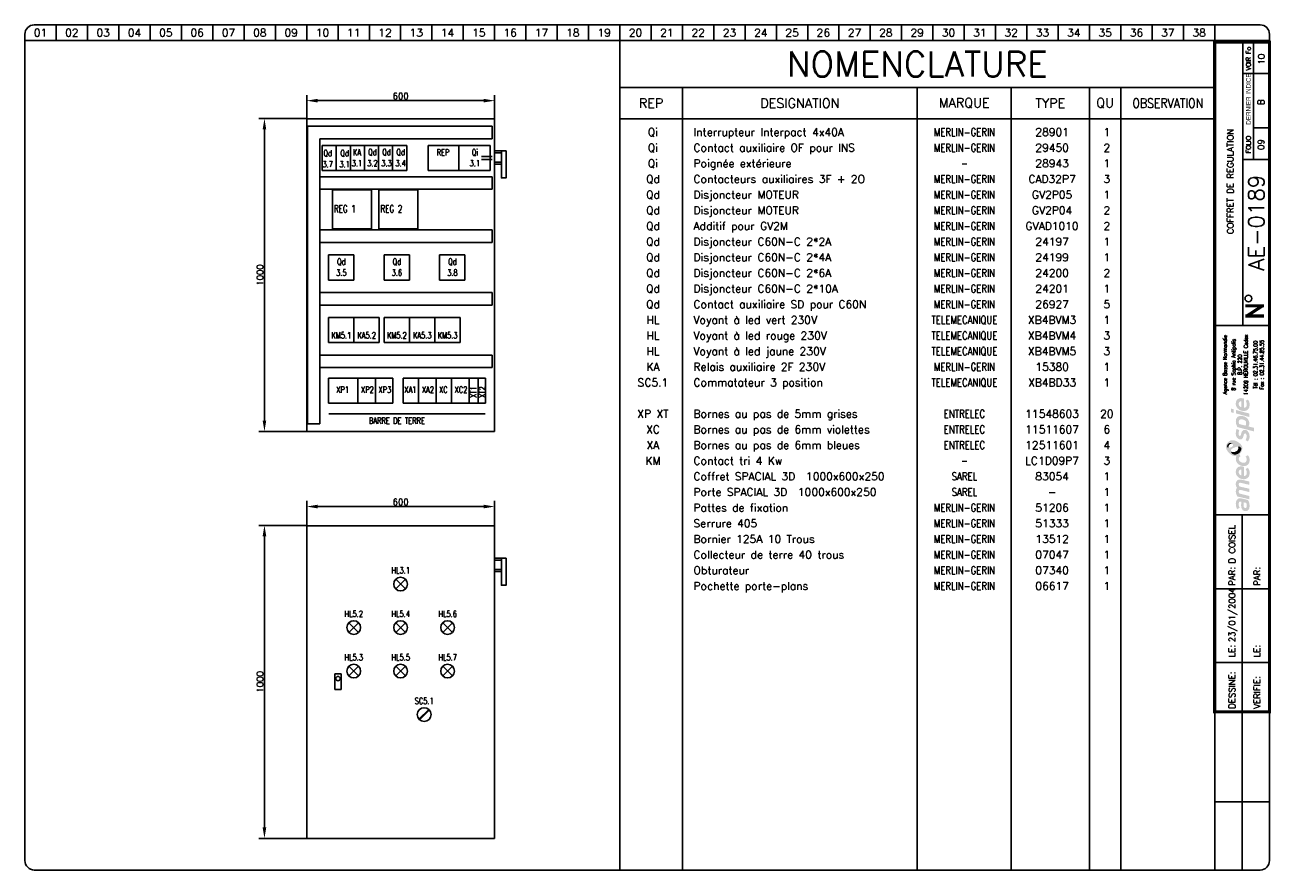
# Model space of a CAD drawing. Header units: millimetres. Extents: x 0 to 398, y 0 to 270.
import ezdxf
from ezdxf.enums import TextEntityAlignment as Align

# ---------------------------------------------------------------- set-up
doc = ezdxf.new("R2010")
doc.units = ezdxf.units.MM
doc.header["$LTSCALE"] = 20
doc.header["$MEASUREMENT"] = 0
for name, color, linetype in [('TEXTE', 3, 'Continuous'), ('TRAIFIN', 1, 'Continuous'), ('TRAIGROS', 2, 'Continuous'), ('TRAIMOY', 4, 'Continuous')]:
    doc.layers.add(name, color=color, linetype=linetype)
doc.styles.add('ROMANS8', font='ROMANS8.shx')
doc.styles.get("Standard").update_dxf_attribs({"font": 'simplex.shx'})
doc.styles.add('TXT', font='txt', dxfattribs={"width": 0.8})
doc.dimstyles.get("Standard").update_dxf_attribs({"dimtxt": 0.18, "dimasz": 0.18, "dimexe": 0.18, "dimexo": 0.0625, "dimgap": 0.09, "dimtad": 0, "dimtih": 1, "dimtoh": 1, "dimdec": 4, "dimzin": 0, "dimdsep": 46, "dimtxsty": 'Standard', "dimcen": 0.09, "dimadec": 0, "dimazin": 0, "dimtfac": 1, "dimtdec": 4, "dimtofl": 0, "dimtmove": 0, "dimatfit": 3, "dimfxl": 1, "dimtolj": 1, "dimtzin": 0, "dimarcsym": 0})

# ---------------------------------------------------------------- blocks, each defined once
blk = doc.blocks.new('FDP-DIV-CHU')
at = {"layer": 'TEXTE', "color": 7, "const_width": 1}
for points in [[(392.75, 180.25), (386.75, 180.25)], [(387.25, 177), (392.25, 180.25)], [(392.75, 177), (386.75, 177)]]:
    blk.add_lwpolyline(points, dxfattribs=at)
at = {"layer": 'TEXTE', "color": 7}
blk.add_circle((387.76, 182.59), 1.08, dxfattribs=at)
at = {"layer": 'TRAIFIN', "color": 7}
for p, q in [((7, 270), (7, 265)), ((17, 270), (17, 265)), ((27, 270), (27, 265)), ((37, 270), (37, 265)), ((47, 270), (47, 265)), ((57, 270), (57, 265)), ((67, 270), (67, 265)), ((77, 270), (77, 265)), ((87, 270), (87, 265)), ((97, 270), (97, 265)), ((107, 270), (107, 265)), ((117, 270), (117, 265)), ((127, 270), (127, 265)), ((137, 270), (137, 265)), ((147, 270), (147, 265)), ((157, 270), (157, 265)), ((167, 270), (167, 265)), ((177, 270), (177, 265)), ((187, 270), (187, 265)), ((197, 270), (197, 265)), ((207, 270), (207, 265)), ((217, 270), (217, 265)), ((227, 270), (227, 265)), ((237, 270), (237, 265)), ((247, 270), (247, 265)), ((257, 270), (257, 265)), ((267, 270), (267, 265)), ((277, 270), (277, 265)), ((287, 270), (287, 265)), ((297, 270), (297, 265)), ((307, 270), (307, 265)), ((317, 270), (317, 265)), ((327, 270), (327, 265)), ((337, 270), (337, 265)), ((347, 270), (347, 265)), ((357, 270), (357, 265)), ((367, 270), (367, 265)), ((377, 270), (377, 265)), ((389.41, 227.04), (389.41, 264.5)), ((389.41, 237.09), (393.96, 237.09))]:
    blk.add_line(p, q, dxfattribs=at)
at = {"layer": 'TRAIGROS', "color": 7}
for p, q in [((-3, 267), (-3, 265)), ((0, 270), (391.5, 270)), ((394.5, 267), (394.5, 265)), ((394.5, 265), (-3, 265)), ((394.5, 265), (-3, 265)), ((-3, 265), (-3, 3)), ((386, 174), (386, 264.5)), ((394.5, 3), (394.5, 265)), ((386, 254.5), (394, 254.5)), ((386, 227.01), (394, 227.01)), ((377, 174), (394.5, 174)), ((377, 113.52), (394.51, 113.52)), ((377, -0.03), (377, 50.52)), ((0, 0), (391.5, 0))]:
    blk.add_line(p, q, dxfattribs=at)
at = {"layer": 'TRAIGROS', "color": 7, "const_width": 1}
blk.add_lwpolyline([(377, 264.5), (377, 50.52), (394.5, 50.52), (394.5, 264.5), (377, 264.5)], dxfattribs=at)
at = {"layer": 'TRAIGROS', "color": 7}
for centre, start, end in [((0, 267), 90, 180), ((391.5, 267), 0, 90), ((0, 3), 180, 270), ((391.5, 3), 270, 0)]:
    blk.add_arc(centre, 3, start, end, dxfattribs=at)
at = {"layer": 'TRAIMOY', "color": 7}
for p, q in [((385.75, -0.01), (385.75, 113.52)), ((377, 89.82), (394.51, 89.82)), ((377, 66.27), (394.51, 66.27)), ((377, 21.75), (394.51, 21.75))]:
    blk.add_line(p, q, dxfattribs=at)
at = {"layer": 'TEXTE', "color": 7}
for s, p in [('01', (2, 267.5)), ('02', (12, 267.5)), ('03', (22, 267.5)), ('04', (32, 267.5)), ('05', (42, 267.5)), ('06', (52, 267.5)), ('07', (62, 267.5)), ('08', (72, 267.5)), ('09', (82, 267.5)), ('10', (92, 267.5)), ('11', (102, 267.5)), ('12', (112, 267.5)), ('13', (122, 267.5)), ('14', (132, 267.5)), ('15', (142, 267.5)), ('16', (152, 267.5)), ('17', (162, 267.5)), ('18', (172, 267.5)), ('19', (182, 267.5)), ('20', (192, 267.5)), ('21', (202, 267.5)), ('22', (212, 267.5)), ('23', (222, 267.5)), ('24', (232, 267.5)), ('25', (242, 267.5)), ('26', (252, 267.5)), ('27', (262, 267.5)), ('28', (272, 267.5)), ('29', (282, 267.5)), ('30', (292, 267.5)), ('31', (302, 267.5)), ('32', (312, 267.5)), ('33', (322, 267.5)), ('34', (332, 267.5)), ('35', (342, 267.5)), ('36', (352, 267.5)), ('37', (362, 267.5)), ('38', (372, 267.5))]:
    blk.add_text(s, height=2.5, dxfattribs=at).set_placement(p, align=Align.MIDDLE)
at = {"layer": 'TEXTE', "color": 7, "width": 0.867769}
blk.add_text('VOIR Fo', height=1.5, rotation=90, dxfattribs=at).set_placement((388.5, 255.5), (388.5, 263), align=Align.FIT)
at = {"layer": 'TEXTE', "color": 7, "style": 'TXT', "width": 0.8}
blk.add_text('DERNIER INDICE', height=1.5, rotation=90, dxfattribs=at).set_placement((388.5, 238.12))
at = {"layer": 'TEXTE', "color": 7}
blk.add_text('FOLIO', height=1.5, rotation=90, dxfattribs=at).set_placement((388.5, 231.76), align=Align.CENTER)
for s, p in [('PAR:', (383.51, 90.82)), ('PAR:', (391.51, 90.82)), ('LE:', (383.51, 67.95)), ('LE:', (391.51, 67.95)), ('DESSINE:', (383.51, 51.52)), ('VERIFIE:', (391.51, 51.52))]:
    blk.add_text(s, height=2, rotation=90, dxfattribs=at).set_placement(p)
at = {"layer": 'TEXTE'}
for tag, p in [('FOLIO_SUIVANT', (392.9, 259.04)), ('INDICE', (392.79, 245.35)), ('FOLIO', (392.79, 231.76))]:
    blk.add_attdef(tag, text='', height=2, rotation=90, dxfattribs=at).set_placement(p, align=Align.CENTER)
blk.add_attdef('INTITULE_DU_PLAN', text='', height=2, rotation=90, dxfattribs=at).set_placement((382, 220), align=Align.MIDDLE)
at = {"layer": 'TEXTE', "color": 4}
blk.add_attdef('NUMERO', text='', height=5, rotation=90, dxfattribs=at).set_placement((392.79, 206.79), align=Align.CENTER)
at = {"layer": 'TEXTE'}
for tag, p in [('DESSINATEUR', (383.53, 97.95)), ('DATE', (383.51, 72.76))]:
    blk.add_attdef(tag, p, '', height=2, rotation=90, dxfattribs=at)
blk = doc.blocks.new('LOGO')
h = blk.add_hatch(color=187)
h.paths.add_polyline_path([(0.27, -25.15), (-0.26, -25.03), (-0.61, -25.01), (-0.96, -25.01), (-1.3, -25.15), (-1.56, -25.39), (-1.76, -25.66), (-1.92, -26.06), (-2.01, -26.61), (-2, -27.13), (-1.95, -27.54), (-1.82, -27.98), (-1.59, -28.49), (-0.78, -28.03), (-0.88, -27.84), (-0.99, -27.58), (-1.06, -27.27), (-1.09, -26.94), (-1.07, -26.65), (-1.03, -26.36), (-0.9, -26.15), (-0.74, -26.05), (-0.59, -26.04), (-0.23, -26.1), (-0.26, -26.47), (-0.29, -26.77), (-0.31, -27.1), (-0.31, -27.41), (-0.26, -27.77), (-0.19, -28.1), (-0.05, -28.44), (0.2, -28.78), (0.48, -28.98), (0.87, -29.11), (1.22, -29.1), (1.58, -29.04), (1.84, -28.87), (2.14, -28.53), (2.3, -28.16), (2.37, -27.71), (2.36, -27.1), (2.28, -26.51), (2.08, -25.89), (1.89, -25.54), (0.84, -25.3)])
h.paths.add_polyline_path([(0.54, -26.31), (1.32, -26.47), (1.41, -26.69), (1.48, -27.01), (1.49, -27.42), (1.48, -27.74), (1.4, -27.9), (1.29, -28.03), (1.14, -28.09), (0.96, -28.1), (0.81, -28.07), (0.69, -27.97), (0.6, -27.85), (0.54, -27.71), (0.5, -27.54), (0.49, -27.3), (0.49, -27.06), (0.5, -26.59)], flags=16)
h.paths.add_polyline_path([(-0.88, -23.47), (-0.97, -23.29), (-1.06, -23.08), (-1.08, -22.86), (-1.05, -22.63), (-0.97, -22.45), (-0.79, -22.36), (-0.5, -22.33), (2.29, -23.01), (2.29, -21.94), (-0.8, -21.24), (-0.96, -21.08), (-1.06, -20.77), (-1.1, -20.45), (-1, -20.2), (-0.87, -20.11), (-0.7, -20.03), (-0.48, -20.05), (2.29, -20.7), (2.29, -19.65), (-0.36, -19.01), (-0.65, -19), (-1.01, -19.01), (-1.3, -19.12), (-1.55, -19.28), (-1.77, -19.54), (-1.9, -19.8), (-1.98, -20), (-2.02, -20.38), (-2.01, -20.76), (-1.91, -21.13), (-1.79, -21.45), (-1.64, -21.71), (-1.75, -21.83), (-1.89, -22.08), (-1.98, -22.36), (-2.01, -22.66), (-2.01, -23), (-1.95, -23.36), (-1.85, -23.71), (-1.69, -24.08), (-1.5, -24.43), (2.29, -25.32), (2.29, -24.26)])
h.paths.add_polyline_path([(-0.19, -14.81), (-0.51, -14.81), (-0.91, -14.88), (-1.19, -15), (-1.42, -15.16), (-1.64, -15.38), (-1.83, -15.67), (-1.95, -15.97), (-2, -16.26), (-2.02, -16.52), (-2.01, -16.84), (-1.96, -17.15), (-1.84, -17.46), (-1.65, -17.81), (-1.41, -18.09), (-1.14, -18.33), (-0.89, -18.51), (-0.59, -18.68), (-0.17, -18.82), (0.24, -18.89), (0.59, -18.91), (0.98, -18.88), (1.37, -18.75), (1.77, -18.51), (2.17, -18.06), (2.33, -17.58), (2.38, -17.11), (2.38, -16.56), (2.33, -16.15), (2.2, -15.79), (2.03, -15.5), (1.82, -15.25), (1.14, -15.68), (1.3, -15.94), (1.42, -16.3), (1.49, -16.68), (1.49, -16.99), (1.43, -17.33), (1.23, -17.63), (0.99, -17.81), (0.79, -17.86), (0.6, -17.84), (0.6, -14.97), (0.23, -14.85)])
h.paths.add_polyline_path([(-0.26, -17.69), (-0.43, -17.64), (-0.58, -17.55), (-0.76, -17.39), (-0.9, -17.24), (-1.01, -17.02), (-1.06, -16.86), (-1.08, -16.63), (-1.06, -16.36), (-0.96, -16.16), (-0.83, -15.98), (-0.62, -15.87), (-0.44, -15.83), (-0.26, -15.83)], flags=16)
h.paths.add_polyline_path([(-0.09, -13.56), (-0.44, -13.4), (-0.74, -13.16), (-0.95, -12.9), (-1.04, -12.61), (-1.08, -12.36), (-1.02, -12.05), (-0.89, -11.83), (-0.73, -11.69), (-0.61, -11.61), (-0.5, -11.55), (-0.88, -10.89), (-1.08, -11.04), (-1.32, -11.18), (-1.51, -11.28), (-1.78, -11.38), (-1.87, -11.55), (-1.97, -11.89), (-2.01, -12.3), (-1.98, -12.76), (-1.82, -13.35), (-1.54, -13.76), (-1.25, -14.08), (-0.85, -14.34), (-0.48, -14.51), (-0.05, -14.65), (0.44, -14.71), (0.94, -14.69), (1.47, -14.5), (1.83, -14.25), (2.09, -13.94), (2.26, -13.6), (2.36, -13.21), (2.39, -12.82), (2.37, -12.43), (2.27, -11.98), (2.07, -11.58), (1.82, -11.23), (1.12, -11.67), (1.29, -11.95), (1.43, -12.27), (1.45, -12.61), (1.43, -12.96), (1.23, -13.36), (0.95, -13.57), (0.61, -13.63), (0.31, -13.63)])
h.paths.add_polyline_path([(1.25, -3.19), (0.94, -3.13), (0.59, -3.14), (0.32, -3.25), (0.1, -3.49), (-0.12, -3.81), (-0.25, -4.17), (-0.38, -4.62), (-0.46, -4.92), (-0.59, -5.03), (-0.74, -5.08), (-0.86, -5.03), (-0.96, -4.94), (-1.06, -4.74), (-1.12, -4.53), (-1.11, -4.23), (-1.07, -3.86), (-1.01, -3.51), (-0.93, -3.23), (-1.72, -2.85), (-1.84, -3.12), (-1.93, -3.4), (-1.97, -3.68), (-2, -3.98), (-2.02, -4.32), (-2, -4.65), (-1.94, -5.01), (-1.8, -5.31), (-1.64, -5.58), (-1.4, -5.84), (-1.11, -6.04), (-0.85, -6.17), (-0.56, -6.2), (-0.24, -6.15), (0.01, -5.99), (0.18, -5.81), (0.32, -5.51), (0.41, -5.18), (0.51, -4.86), (0.57, -4.63), (0.67, -4.45), (0.78, -4.33), (0.97, -4.29), (1.15, -4.35), (1.3, -4.55), (1.41, -4.85), (1.44, -5.24), (1.41, -5.62), (1.33, -5.91), (1.23, -6.15), (1.09, -6.39), (1.78, -6.81), (1.86, -6.74), (1.97, -6.61), (2.14, -6.32), (2.27, -6), (2.36, -5.62), (2.37, -5.24), (2.35, -4.86), (2.3, -4.52), (2.19, -4.21), (2.03, -3.92), (1.85, -3.65), (1.57, -3.35)])
h.paths.add_polyline_path([(1.14, 0.91), (0.82, 1.08), (0.5, 1.2), (0.1, 1.27), (-0.26, 1.3), (-0.73, 1.29), (-1.12, 1.19), (-1.38, 1.04), (-1.61, 0.8), (-1.77, 0.55), (-1.89, 0.33), (-1.98, 0.01), (-2.01, -0.32), (-1.99, -0.65), (-1.95, -1.02), (-1.88, -1.34), (-1.76, -1.63), (-1.63, -1.96), (-1.52, -2.24), (3.84, -3.66), (3.84, -2.51), (1.96, -2.01), (2.11, -1.85), (2.24, -1.56), (2.27, -1.32), (2.29, -1.04), (2.27, -0.75), (2.21, -0.44), (2.07, -0.1), (1.9, 0.2), (1.71, 0.44), (1.43, 0.71)])
h.paths.add_polyline_path([(0.98, -1.77), (-0.92, -1.28), (-0.98, -1.1), (-1.05, -0.84), (-1.07, -0.56), (-1.04, -0.29), (-0.94, -0.06), (-0.77, 0.11), (-0.53, 0.2), (-0.24, 0.22), (0.04, 0.2), (0.35, 0.13), (0.58, 0.05), (0.81, -0.07), (1.02, -0.24), (1.19, -0.46), (1.27, -0.68), (1.28, -0.93), (1.28, -1.16), (1.24, -1.43), (1.15, -1.61)], flags=16)
h.paths.add_polyline_path([(-1.97, 3.22), (-1.97, 2.11), (2.35, 0.95), (2.35, 2.06)])
h.paths.add_polyline_path([(-3.55, 3.65), (-3.55, 2.48), (-2.65, 2.25), (-2.65, 3.43)])
h.paths.add_polyline_path([(-0.19, 6.99), (-0.51, 6.99), (-0.91, 6.92), (-1.19, 6.81), (-1.42, 6.64), (-1.64, 6.43), (-1.83, 6.14), (-1.95, 5.83), (-2, 5.54), (-2.02, 5.28), (-2.01, 4.96), (-1.96, 4.66), (-1.84, 4.34), (-1.65, 4), (-1.41, 3.71), (-1.14, 3.48), (-0.89, 3.29), (-0.59, 3.12), (-0.17, 2.98), (0.24, 2.92), (0.59, 2.89), (0.98, 2.93), (1.37, 3.06), (1.77, 3.29), (2.17, 3.75), (2.33, 4.22), (2.38, 4.7), (2.38, 5.24), (2.33, 5.65), (2.2, 6.02), (2.03, 6.3), (1.82, 6.56), (1.14, 6.13), (1.3, 5.87), (1.42, 5.5), (1.49, 5.12), (1.49, 4.82), (1.43, 4.47), (1.23, 4.17), (0.99, 4), (0.79, 3.94), (0.6, 3.96), (0.6, 6.83), (0.23, 6.96)])
h.paths.add_polyline_path([(-0.26, 4.11), (-0.43, 4.16), (-0.58, 4.26), (-0.76, 4.42), (-0.9, 4.56), (-1.01, 4.78), (-1.06, 4.95), (-1.08, 5.17), (-1.06, 5.44), (-0.96, 5.64), (-0.83, 5.82), (-0.62, 5.93), (-0.44, 5.97), (-0.26, 5.97)], flags=16)
h = blk.add_hatch(color=135)
h.paths.add_polyline_path([(-2.62, -6.48), (-2.99, -6.44), (-3.33, -6.46), (-3.66, -6.54), (-3.9, -6.66), (-4.19, -6.88), (-4.48, -7.12), (-4.72, -7.4), (-4.9, -7.71), (-5.08, -8.08), (-5.15, -8.51), (-5.14, -8.84), (-5.03, -9.22), (-4.88, -9.56), (-4.68, -9.88), (-4.46, -10.22), (-4.19, -10.51), (-3.87, -10.81), (-3.57, -11.02), (-3.23, -11.21), (-2.91, -11.36), (-2.54, -11.44), (-2.16, -11.45), (-1.78, -11.38), (-1.51, -11.28), (-1.32, -11.18), (-1.08, -11.04), (-0.88, -10.89), (-0.73, -10.77), (-0.54, -10.54), (-0.29, -10.22), (-0.06, -9.77), (0.06, -9.2), (0.05, -8.64), (-0.11, -8.22), (-0.36, -7.85), (-0.69, -7.52), (-1.07, -7.21), (-1.43, -6.95), (-1.9, -6.73), (-2.27, -6.57)])
h.paths.add_polyline_path([(-2.94, -7.94), (-2.93, -8.06), (-2.93, -8.18), (-2.98, -8.34), (-3.08, -8.43), (-3.22, -8.54), (-3.43, -8.66), (-3.65, -8.75), (-3.89, -8.84), (-4.16, -8.87), (-4.34, -8.85), (-4.5, -8.82), (-4.67, -8.73), (-4.76, -8.58), (-4.8, -8.43), (-4.79, -8.24), (-4.75, -8.06), (-4.69, -7.92), (-4.59, -7.78), (-4.48, -7.64), (-4.34, -7.51), (-4.19, -7.41), (-4, -7.31), (-3.79, -7.28), (-3.58, -7.31), (-3.42, -7.38), (-3.25, -7.49), (-3.12, -7.62), (-3.02, -7.79)], flags=16)
h.paths.add_polyline_path([(-1.84, -8.57), (-1.32, -8.49), (-1.12, -8.49), (-0.87, -8.49), (-0.65, -8.57), (-0.45, -8.72), (-0.32, -8.9), (-0.26, -9.1), (-0.28, -9.35), (-0.35, -9.63), (-0.51, -9.97), (-0.73, -10.32), (-1.02, -10.58), (-1.39, -10.82), (-1.78, -10.98), (-2.23, -11.04), (-2.55, -11.01), (-2.82, -10.95), (-3.16, -10.77), (-3.4, -10.52), (-3.53, -10.28), (-3.6, -10.02), (-3.6, -9.73), (-3.5, -9.48), (-3.31, -9.23), (-3, -9.04), (-2.68, -8.88), (-2.26, -8.71)], flags=16)
h = blk.add_hatch(color=253)
h.paths.add_polyline_path([(-4, -7.31), (-4.19, -7.41), (-4.34, -7.51), (-4.48, -7.64), (-4.59, -7.78), (-4.69, -7.92), (-4.75, -8.06), (-4.79, -8.24), (-4.8, -8.43), (-4.76, -8.58), (-4.67, -8.73), (-4.5, -8.82), (-4.34, -8.85), (-4.36, -8.64), (-4.33, -8.43), (-4.27, -8.21), (-4.19, -8.05), (-4.09, -7.91), (-3.95, -7.79), (-3.82, -7.69), (-3.65, -7.62), (-3.47, -7.58), (-3.28, -7.58), (-3.12, -7.62), (-3.25, -7.49), (-3.42, -7.38), (-3.58, -7.31), (-3.79, -7.28)])
h.paths.add_polyline_path([(-0.87, -8.49), (-1.12, -8.49), (-1.32, -8.49), (-1.27, -8.65), (-1.22, -8.89), (-1.24, -9.17), (-1.31, -9.4), (-1.45, -9.63), (-1.67, -9.84), (-1.91, -10), (-2.2, -10.15), (-2.48, -10.22), (-2.71, -10.25), (-2.97, -10.24), (-3.22, -10.21), (-3.44, -10.12), (-3.6, -10.02), (-3.53, -10.28), (-3.4, -10.52), (-3.16, -10.77), (-2.82, -10.95), (-2.55, -11.01), (-2.23, -11.04), (-1.78, -10.98), (-1.39, -10.82), (-1.02, -10.58), (-0.73, -10.32), (-0.51, -9.97), (-0.35, -9.63), (-0.28, -9.35), (-0.26, -9.1), (-0.32, -8.9), (-0.45, -8.72), (-0.65, -8.57)])
at = {"color": 7, "style": 'ROMANS8', "width": 0.8}
for s, height, p in [('Agence Basse Normandie', 1.2384, (-4.85, 17.68)), ('8 rue Sophia Antipolis', 1.2384, (-2.12, 17.68)), ('14209 HEROUVILLE Cedex', 1.2384, (1.84, 17.68)), ('B.P. 220', 1.238, (-0.08, 17.68)), ('Tél : 02.31.46.75.00', 1.2384, (4.88, 17.68)), ('Fax : 02.31.44.85.55', 1.2384, (6.91, 17.68))]:
    blk.add_text(s, height=height, rotation=90, dxfattribs=at).set_placement(p, align=Align.CENTER)
blk = doc.blocks.new('*D2')
at = {"layer": 'DEFPOINTS', "color": 0}
for p in [(90, 245.8), (90, 240), (150, 240)]:
    blk.add_point(p, dxfattribs=at)
at = {"layer": 'TEXTE', "color": 7, "lineweight": -2}
for p, q in [((90, 240.1), (90, 247.6)), ((150, 240.1), (150, 247.6)), ((146.5, 245.8), (93.5, 245.8))]:
    blk.add_line(p, q, dxfattribs=at)
at = {"layer": 'TEXTE', "color": 7}
for points in [[(93.5, 246.38), (93.5, 245.22), (90, 245.8)], [(146.5, 246.38), (146.5, 245.22), (150, 245.8)]]:
    blk.add_solid(points, dxfattribs=at)
at = {"layer": 'TEXTE', "insert": (120, 247.24), "char_height": 2, "attachment_point": 5}
blk.add_mtext('\\A1;600', dxfattribs=at)
blk = doc.blocks.new('*D3')
at = {"layer": 'DEFPOINTS', "color": 0}
for p in [(90, 240.1), (76.5, 140.1), (90, 140.1)]:
    blk.add_point(p, dxfattribs=at)
at = {"layer": 'TEXTE', "color": 7, "lineweight": -2}
for p, q in [((89.9, 240.1), (74.7, 240.1)), ((76.5, 236.6), (76.5, 143.6)), ((89.9, 140.1), (74.7, 140.1))]:
    blk.add_line(p, q, dxfattribs=at)
at = {"layer": 'TEXTE', "color": 7}
for points in [[(75.92, 236.6), (77.08, 236.6), (76.5, 240.1)], [(75.92, 143.6), (77.08, 143.6), (76.5, 140.1)]]:
    blk.add_solid(points, dxfattribs=at)
at = {"layer": 'TEXTE', "insert": (75.06, 190.1), "char_height": 2, "attachment_point": 5, "rotation": 90}
blk.add_mtext('\\A1;1000', dxfattribs=at)
blk = doc.blocks.new('*D5')
at = {"layer": 'DEFPOINTS', "color": 0}
for p in [(90, 110.1), (76.5, 10.1), (90, 10.1)]:
    blk.add_point(p, dxfattribs=at)
at = {"layer": 'TEXTE', "color": 7, "lineweight": -2}
for p, q in [((89.9, 110.1), (74.7, 110.1)), ((76.5, 106.6), (76.5, 13.6)), ((89.9, 10.1), (74.7, 10.1))]:
    blk.add_line(p, q, dxfattribs=at)
at = {"layer": 'TEXTE', "color": 7}
for points in [[(75.92, 106.6), (77.08, 106.6), (76.5, 110.1)], [(75.92, 13.6), (77.08, 13.6), (76.5, 10.1)]]:
    blk.add_solid(points, dxfattribs=at)
at = {"layer": 'TEXTE', "insert": (75.06, 60.1), "char_height": 2, "attachment_point": 5, "rotation": 90}
blk.add_mtext('\\A1;1000', dxfattribs=at)
blk = doc.blocks.new('*D4')
at = {"layer": 'DEFPOINTS', "color": 0}
for p in [(90, 116.12), (90, 110), (150, 110)]:
    blk.add_point(p, dxfattribs=at)
at = {"layer": 'TEXTE', "color": 7, "lineweight": -2}
for p, q in [((90, 110.1), (90, 117.92)), ((146.5, 116.12), (93.5, 116.12)), ((150, 110.1), (150, 117.92))]:
    blk.add_line(p, q, dxfattribs=at)
at = {"layer": 'TEXTE', "color": 7}
for points in [[(93.5, 116.71), (93.5, 115.54), (90, 116.12)], [(146.5, 116.71), (146.5, 115.54), (150, 116.12)]]:
    blk.add_solid(points, dxfattribs=at)
at = {"layer": 'TEXTE', "insert": (120, 117.56), "char_height": 2, "attachment_point": 5}
blk.add_mtext('\\A1;600', dxfattribs=at)

msp = doc.modelspace()

# ---------------------------------------------------------------- linework, layer by layer
at = {"layer": 'TEXTE'}
for p, q in [((110.66, 217.29), (98.19, 217.29)), ((98.19, 217.29), (98.19, 204.86)), ((110.66, 217.29), (110.66, 204.86)), ((125.53, 217.29), (113.06, 217.29)), ((113.06, 217.29), (113.06, 204.86)), ((125.53, 217.29), (125.53, 204.86)), ((98.19, 204.86), (110.66, 204.86)), ((113.06, 204.86), (125.53, 204.86))]:
    msp.add_line(p, q, dxfattribs=at)
for points in [[(118.44, 92.92), (121.56, 89.81)], [(121.56, 92.92), (118.44, 89.81)], [(103.44, 79.01), (106.56, 75.9)], [(106.56, 79.01), (103.44, 75.9)], [(118.44, 79.01), (121.56, 75.9)], [(121.56, 79.01), (118.44, 75.9)], [(133.44, 79.01), (136.56, 75.9)], [(136.56, 79.01), (133.44, 75.9)], [(103.44, 65.11), (106.56, 62)], [(106.56, 65.11), (103.44, 62)], [(118.44, 65.11), (121.56, 62)], [(121.56, 65.11), (118.44, 62)], [(133.44, 65.11), (136.56, 62)], [(136.56, 65.11), (133.44, 62)], [(128.95, 51.31), (125.84, 48.2)], [(129.06, 51.2), (125.94, 48.09)], [(129.16, 51.1), (126.05, 47.99)]]:
    msp.add_lwpolyline(points, dxfattribs=at)
for centre in [(120, 91.36), (105, 77.46), (120, 77.46), (135, 77.46), (105, 63.55), (120, 63.55), (135, 63.55), (127.5, 49.65)]:
    msp.add_circle(centre, 2.2, dxfattribs=at)
at = {"layer": 'TRAIFIN'}
for p, q in [((94.94, 231.5), (121.94, 231.5)), ((94.94, 223.5), (94.94, 231.5)), ((99.44, 223.5), (99.44, 231.5)), ((99.44, 231.5), (99.44, 223.5)), ((103.94, 231.5), (103.94, 223.5)), ((108.44, 231.5), (108.44, 223.5)), ((112.94, 231.5), (112.94, 223.5)), ((117.44, 231.5), (117.44, 223.5)), ((121.94, 231.5), (121.94, 223.5)), ((128.74, 231.5), (128.74, 223.5)), ((128.74, 231.5), (148.6, 231.5)), ((138.6, 231.5), (138.6, 223.5)), ((148.6, 231.5), (148.6, 223.5)), ((149.21, 228), (145.81, 228)), ((149.21, 227), (145.81, 227)), ((150, 229.72), (152.16, 229.72)), ((150, 229.1), (152.16, 229.1)), ((152.16, 229.72), (152.16, 225.48)), ((121.94, 223.5), (94.94, 223.5)), ((148.6, 223.5), (128.74, 223.5)), ((150, 226.1), (152.16, 226.1)), ((150, 225.48), (152.16, 225.48)), ((96.95, 196.5), (105.05, 196.5)), ((96.95, 188.5), (96.95, 196.5)), ((105.05, 188.5), (105.05, 196.5)), ((114.69, 188.5), (114.69, 196.5)), ((114.69, 196.5), (122.79, 196.5)), ((122.79, 188.5), (122.79, 196.5)), ((132.43, 188.5), (132.43, 196.5)), ((132.43, 196.5), (140.53, 196.5)), ((140.53, 188.5), (140.53, 196.5)), ((105.05, 188.5), (96.95, 188.5)), ((122.79, 188.5), (114.69, 188.5)), ((140.53, 188.5), (132.43, 188.5)), ((96.95, 176.5), (113.15, 176.5)), ((96.95, 168.5), (96.95, 176.5)), ((105.05, 168.5), (105.05, 176.5)), ((113.15, 168.5), (113.15, 176.5)), ((114.69, 176.5), (138.99, 176.5)), ((114.69, 168.5), (114.69, 176.5)), ((122.79, 168.5), (122.79, 176.5)), ((130.89, 168.5), (130.89, 176.5)), ((138.99, 168.5), (138.99, 176.5)), ((113.15, 168.5), (96.95, 168.5)), ((138.99, 168.5), (114.69, 168.5)), ((96.95, 157.16), (117.5, 157.16)), ((96.95, 149.16), (96.95, 157.16)), ((106.37, 149.16), (106.37, 157.16)), ((111.94, 149.16), (111.94, 157.16)), ((111.94, 149.16), (111.94, 157.16)), ((117.5, 149.16), (117.5, 157.16)), ((120.83, 149.16), (120.83, 157.16)), ((120.83, 157.16), (147.09, 157.16)), ((125.73, 149.16), (125.73, 157.16)), ((131.37, 149.16), (131.37, 157.16)), ((131.37, 149.16), (131.37, 157.16)), ((136.27, 149.16), (136.27, 157.16)), ((141.9, 149.16), (141.9, 157.16)), ((144.77, 149.16), (144.77, 157.16)), ((147.06, 149.16), (147.06, 157.16)), ((117.5, 149.16), (96.95, 149.16)), ((147.09, 149.16), (120.83, 149.16)), ((97.07, 145.75), (147, 145.75)), ((150, 99.62), (152.16, 99.62)), ((152.16, 99.62), (152.16, 95.38)), ((150, 99), (152.16, 99)), ((150, 96), (152.16, 96)), ((150, 95.38), (152.16, 95.38)), ((99, 62.66), (99, 57.66)), ((101, 62.66), (99, 62.66)), ((101, 57.66), (101, 62.66)), ((99, 57.66), (101, 57.66))]:
    msp.add_line(p, q, dxfattribs=at)
for points in [[(152.16, 229.72), (153.66, 229.72), (153.66, 221.1), (152.16, 221.1)], [(152.16, 99.62), (153.66, 99.62), (153.66, 91), (152.16, 91)]]:
    msp.add_lwpolyline(points, close=True, dxfattribs=at)
msp.add_circle((100, 61.16), 0.707, dxfattribs=at)
at = {"layer": 'TRAIGROS', "color": 7}
for p, q in [((190, 265), (190, 250)), ((190, 250), (380, 250)), ((190, 250), (190, 0)), ((210, 250), (210, 0)), ((285, 250), (285, 0)), ((315, 250), (315, 0)), ((340, 250), (340, 0)), ((350, 250), (350, 0)), ((190, 240), (210, 240)), ((210, 240), (285, 240)), ((285, 240), (315, 240)), ((315, 240), (340, 240)), ((340, 240), (380, 240))]:
    msp.add_line(p, q, dxfattribs=at)
at = {"layer": 'TRAIMOY'}
for p, q in [((90, 240.1), (90, 140.1)), ((90, 240), (150, 240)), ((150, 240), (150, 140.1)), ((90.21, 237.6), (149.21, 237.6)), ((90.21, 142.5), (90.21, 237.6)), ((94.21, 142.5), (94.21, 233.6)), ((94.21, 233.6), (149.21, 233.6)), ((94.21, 221.5), (149.21, 221.5)), ((94.21, 217.5), (149.21, 217.5)), ((94.21, 204.5), (149.21, 204.5)), ((94.21, 200.5), (149.21, 200.5)), ((94.21, 184.5), (149.21, 184.5)), ((94.21, 180.5), (149.21, 180.5)), ((94.21, 164.5), (149.21, 164.5)), ((94.21, 160.5), (149.21, 160.5)), ((89.9, 140.1), (150, 140.1)), ((90, 110.1), (90, 10.1)), ((90, 110), (150, 110)), ((150, 110), (150, 30)), ((150, 110), (150, 10.1)), ((89.9, 10.1), (150, 10.1))]:
    msp.add_line(p, q, dxfattribs=at)
for points in [[(149.21, 237.6), (149.21, 233.6)], [(149.21, 221.5), (149.21, 217.5)], [(149.21, 204.5), (149.21, 200.5)], [(149.21, 184.5), (149.21, 180.5)], [(149.21, 164.5), (149.21, 160.5)], [(94.21, 142.5), (90.21, 142.5)]]:
    msp.add_lwpolyline(points, dxfattribs=at)

# ---------------------------------------------------------------- block references
msp.add_blockref('LOGO', (388.75, 143.76))
at = {"layer": 'TEXTE'}
msp.add_blockref('FDP-DIV-CHU', (3, 0), dxfattribs=at).add_auto_attribs({'DATE': '23/01/2004', 'DESSINATEUR': 'D COISEL', 'NUMERO': 'AE-0189', 'INTITULE_DU_PLAN': 'COFFRET DE REGULATION', 'FOLIO': '09', 'FOLIO_SUIVANT': '10', 'INDICE': 'B'})

# ---------------------------------------------------------------- texts
for s, p in [('Qi', (200.56, 234.5)), ('28901', (328.06, 234.5)), ('1', (345.56, 234.5)), ('Qi', (200.56, 229.5)), ('29450', (328.06, 229.5)), ('2', (345.56, 229.5)), ('Qi', (200.56, 224.5)), ('28943', (328.06, 224.5)), ('1', (345.56, 224.5)), ('Qd', (200.56, 219.5)), ('CAD32P7', (328.06, 219.5)), ('3', (345.56, 219.5)), ('Qd', (200.56, 214.5)), ('GV2P05', (328.06, 214.5)), ('1', (345.56, 214.5)), ('Qd', (200.56, 209.5)), ('GV2P04', (328.06, 209.5)), ('2', (345.56, 209.5)), ('Qd', (200.56, 204.5)), ('GVAD1010', (328.06, 204.5)), ('2', (345.56, 204.5)), ('Qd', (200.56, 199.5)), ('24197', (328.06, 199.5)), ('1', (345.56, 199.5)), ('Qd', (200.56, 194.5)), ('24199', (328.06, 194.5)), ('1', (345.56, 194.5)), ('Qd', (200.56, 189.5)), ('24200', (328.06, 189.5)), ('2', (345.56, 189.5)), ('Qd', (200.56, 184.5)), ('24201', (328.06, 184.5)), ('1', (345.56, 184.5)), ('Qd', (200.56, 179.5)), ('26927', (328.06, 179.5)), ('5', (345.56, 179.5)), ('HL', (200.56, 174.5)), ('XB4BVM3', (328.06, 174.5)), ('1', (345.56, 174.5)), ('HL', (200.56, 169.5)), ('XB4BVM4', (328.06, 169.5)), ('3', (345.56, 169.5)), ('HL', (200.56, 164.5)), ('XB4BVM5', (328.06, 164.5)), ('3', (345.56, 164.5)), ('KA', (200.56, 159.5)), ('15380', (328.06, 159.5)), ('1', (345.56, 159.5)), ('SC5.1', (200.56, 154.5)), ('XB4BD33', (328.06, 154.5)), ('1', (345.56, 154.5)), ('XP XT', (200.56, 144.5)), ('11548603', (328.06, 144.5)), ('20', (345.56, 144.5)), ('XC', (200.56, 139.5)), ('11511607', (328.06, 139.5)), ('6', (345.56, 139.5)), ('XA', (200.56, 134.5)), ('12511601', (328.06, 134.5)), ('4', (345.56, 134.5)), ('KM', (200.56, 129.5)), ('LC1D09P7', (328.06, 129.5)), ('3', (345.56, 129.5)), ('83054', (328.06, 124.5)), ('1', (345.56, 124.5)), ('-', (328.06, 119.5)), ('1', (345.56, 119.5)), ('51206', (328.06, 114.5)), ('1', (345.56, 114.5)), ('51333', (328.06, 109.5)), ('1', (345.56, 109.5)), ('13512', (328.06, 104.5)), ('1', (345.56, 104.5)), ('07047', (328.06, 99.5)), ('1', (345.56, 99.5)), ('07340', (328.06, 94.5)), ('1', (345.56, 94.5)), ('06617', (328.06, 89.5)), ('1', (345.56, 89.5))]:
    msp.add_text(s, height=2.5, dxfattribs=at).set_placement(p, align=Align.CENTER)
for s, p in [('Interrupteur Interpact 4x40A', (213.56, 234.5)), ('Contact auxiliaire OF pour INS', (213.56, 229.5)), ('Poignée extérieure ', (213.56, 224.5)), ('Contacteurs auxiliaires 3F + 2O', (213.56, 219.5)), ('Disjoncteur MOTEUR ', (213.56, 214.5)), ('Disjoncteur MOTEUR ', (213.56, 209.5)), ('Additif pour GV2M', (213.56, 204.5)), ('Disjoncteur C60N-C 2*2A', (213.56, 199.5)), ('Disjoncteur C60N-C 2*4A', (213.56, 194.5)), ('Disjoncteur C60N-C 2*6A', (213.56, 189.5)), ('Disjoncteur C60N-C 2*10A', (213.56, 184.5)), ('Contact auxiliaire SD pour C60N', (213.56, 179.5)), ('Voyant à led vert 230V', (213.56, 174.5)), ('Voyant à led rouge 230V', (213.56, 169.5)), ('Voyant à led jaune 230V', (213.56, 164.5)), ('Relais auxiliaire 2F 230V', (213.56, 159.5)), ('Commatateur 3 position', (213.56, 154.5)), ('Bornes au pas de 5mm grises', (213.56, 144.5)), ('Bornes au pas de 6mm violettes', (213.56, 139.5)), ('Bornes au pas de 6mm bleues', (213.56, 134.5)), ('Contact tri 4 Kw', (213.56, 129.5)), ('Coffret SPACIAL 3D  1000x600x250', (213.56, 124.5)), ('Porte SPACIAL 3D  1000x600x250', (213.56, 119.5)), ('Pattes de fixation', (213.56, 114.5)), ('Serrure 405', (213.56, 109.5)), ('Bornier 125A 10 Trous', (213.56, 104.5)), ('Collecteur de terre 40 trous', (213.56, 99.5)), ('Obturateur ', (213.56, 94.5)), ('Pochette porte-plans', (213.56, 89.5))]:
    msp.add_text(s, height=2.5, dxfattribs=at).set_placement(p)
at = {"layer": 'TEXTE', "width": 0.8}
for s, p in [('MERLIN-GERIN', (300.06, 234.5)), ('MERLIN-GERIN', (300.06, 229.5)), ('-', (300.06, 224.5)), ('MERLIN-GERIN', (300.06, 219.5)), ('MERLIN-GERIN', (300.06, 214.5)), ('MERLIN-GERIN', (300.06, 209.5)), ('MERLIN-GERIN', (300.06, 204.5)), ('MERLIN-GERIN', (300.06, 199.5)), ('MERLIN-GERIN', (300.06, 194.5)), ('MERLIN-GERIN', (300.06, 189.5)), ('MERLIN-GERIN', (300.06, 184.5)), ('MERLIN-GERIN', (300.06, 179.5)), ('TELEMECANIQUE', (300.06, 174.5)), ('TELEMECANIQUE', (300.06, 169.5)), ('TELEMECANIQUE', (300.06, 164.5)), ('MERLIN-GERIN', (300.06, 159.5)), ('TELEMECANIQUE', (300.06, 154.5)), ('ENTRELEC', (300.06, 144.5)), ('ENTRELEC', (300.06, 139.5)), ('ENTRELEC', (300.06, 134.5)), ('-', (300.06, 129.5)), ('SAREL', (300.06, 124.5)), ('SAREL', (300.06, 119.5)), ('MERLIN-GERIN', (300.06, 114.5)), ('MERLIN-GERIN', (300.06, 109.5)), ('MERLIN-GERIN', (300.06, 104.5)), ('MERLIN-GERIN', (300.06, 99.5)), ('MERLIN-GERIN', (300.06, 94.5)), ('MERLIN-GERIN', (300.06, 89.5))]:
    msp.add_text(s, height=2.5, dxfattribs=at).set_placement(p, align=Align.CENTER)
at = {"layer": 'TEXTE', "width": 0.7}
for s, height, p in [('Qd', 2, (96.7, 228.93)), ('Qd', 2, (102.1, 228.93)), ('3.1', 2, (106.04, 225.82)), ('KA', 2, (106.04, 229.25)), ('3.2', 2, (110.98, 225.82)), ('Qd', 2, (110.98, 229.25)), ('3.3', 2, (115.48, 225.82)), ('Qd', 2, (115.48, 229.25)), ('3.4', 2, (119.98, 225.82)), ('Qd', 2, (119.98, 229.25)), ('REP', 2, (133.51, 229.25)), ('3.1', 2, (143.7, 225.82)), ('Qi', 2, (143.7, 229.25)), ('3.7', 2, (96.7, 225.5)), ('3.1', 2, (102.1, 225.5)), ('REG 1', 2.4, (102.16, 211.24)), ('REG 2', 2.4, (117.03, 211.24)), ('Qd', 2, (101.05, 194.25)), ('Qd', 2, (118.79, 194.25)), ('Qd', 2, (136.53, 194.25)), ('3.5', 2, (101.05, 190.82)), ('3.6', 2, (118.79, 190.82)), ('3.8', 2, (136.53, 190.82)), ('KM5.1', 2, (101.05, 170.82)), ('KA5.2', 2, (109.15, 170.82)), ('KM5.2', 2, (118.79, 170.82)), ('KA5.3', 2, (126.89, 170.82)), ('KM5.3', 2, (134.99, 170.82)), ('XP1', 2, (101.46, 153.44)), ('XP2', 2, (109.38, 153.44)), ('XP3', 2, (114.94, 153.44)), ('XA1', 2, (123.1, 153.44)), ('XA2', 2, (128.73, 153.44)), ('XC', 2, (133.63, 153.44)), ('XC2', 2, (139.27, 153.44)), ('BARRE DE TERRE', 2, (118.79, 143.58)), ('HL3.1', 2, (120.01, 95.74)), ('HL5.2', 2, (105.01, 81.84)), ('HL5.4', 2, (120.01, 81.84)), ('HL5.6', 2, (135.01, 81.84)), ('HL5.3', 2, (105.01, 67.94)), ('HL5.5', 2, (120.01, 67.94)), ('HL5.7', 2, (135.01, 67.94)), ('SC5.1', 2, (127.51, 54.03))]:
    msp.add_text(s, height=height, dxfattribs=at).set_placement(p, align=Align.MIDDLE)
for s, p in [('XT1', (143.23, 152.71)), ('XT2', (146.04, 152.71))]:
    msp.add_text(s, height=2, rotation=90, dxfattribs=at).set_placement(p, align=Align.MIDDLE)
at = {"layer": 'TRAIGROS'}
msp.add_text('NOMENCLATURE', height=8, dxfattribs=at).set_placement((285, 257.5), align=Align.MIDDLE)
at = {"layer": 'TRAIMOY'}
for s, p in [('REP', (200, 245)), ('DESIGNATION', (247.5, 245)), ('MARQUE', (300, 245)), ('TYPE', (327.5, 245)), ('QU', (345, 245))]:
    msp.add_text(s, height=3, dxfattribs=at).set_placement(p, align=Align.MIDDLE)
at = {"layer": 'TRAIMOY', "width": 0.85}
msp.add_text('OBSERVATION', height=3, dxfattribs=at).set_placement((365, 245), align=Align.MIDDLE)

# ---------------------------------------------------------------- dimensions: what is measured, and where the dimension line sits
at = {"layer": 'TEXTE'}
for base, p1, p2, picture, middle in [((90, 245.8), (150, 240), (90, 240), '*D2', (120, 247.24)), ((90, 116.12), (150, 110), (90, 110), '*D4', (120, 117.56))]:
    dim = msp.add_linear_dim(base=base, p1=p1, p2=p2, dimstyle='Standard', override={"dimtxt": 2, "dimasz": 3.5, "dimexe": 1.8, "dimexo": 0.1, "dimgap": 0.44, "dimtad": 1, "dimtih": 0, "dimdec": 0, "dimlfac": 10, "dimcen": 1.5, "dimclrd": 7, "dimclre": 7, "dimclrt": 256, "dimtdec": 0, "dimtmove": 2, "dimtvp": 1}, dxfattribs=at)
    dim.commit()
    dim.dimension.update_dxf_attribs({"geometry": picture, "text_midpoint": middle})
for base, p1, p2, picture, middle in [((76.5, 140.1), (90, 240.1), (90, 140.1), '*D3', (75.06, 190.1)), ((76.5, 10.1), (90, 110.1), (90, 10.1), '*D5', (75.06, 60.1))]:
    dim = msp.add_linear_dim(base=base, p1=p1, p2=p2, angle=90, dimstyle='Standard', override={"dimtxt": 2, "dimasz": 3.5, "dimexe": 1.8, "dimexo": 0.1, "dimgap": 0.44, "dimtad": 1, "dimtih": 0, "dimdec": 0, "dimlfac": 10, "dimcen": 1.5, "dimclrd": 7, "dimclre": 7, "dimclrt": 256, "dimtdec": 0, "dimtmove": 2, "dimtvp": 1}, dxfattribs=at)
    dim.commit()
    dim.dimension.update_dxf_attribs({"geometry": picture, "text_midpoint": middle})

doc.saveas('drawing.dxf')
